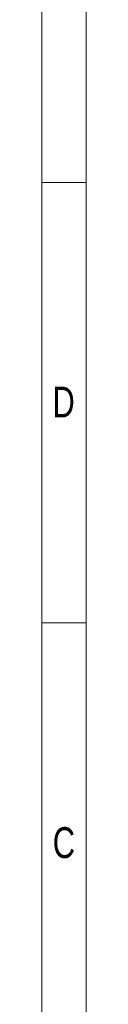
# Model space of a CAD drawing. Header units: millimetres. Extents: x 0 to 594, y 0 to 424.
# Tile 14 of 15: x 589 to 594, y 116 to 231. Entities that reach past the tile are written whole.
import ezdxf

# ---------------------------------------------------------------- set-up
doc = ezdxf.new("R2010")
doc.units = ezdxf.units.MM
doc.header["$LTSCALE"] = 0.25
doc.styles.add('SLDTEXTSTYLE3', font='TXT', dxfattribs={"width": 0.75})

# ---------------------------------------------------------------- blocks, each defined once
blk = doc.blocks.new('cajetin')
at = {"color": 7, "linetype": 'Continuous', "lineweight": 18}
for p, q in [((861, 615), (861, 0)), ((853.5, 607.5), (853.5, 7.5)), ((853.5, 307.5), (861, 307.5)), ((853.5, 307.5), (853.5, 307.5)), ((853.5, 232.5), (861, 232.5))]:
    blk.add_line(p, q, dxfattribs=at)
at = {"color": 7, "linetype": 'Continuous', "lineweight": 0, "char_height": 5.25, "attachment_point": 2, "style": 'SLDTEXTSTYLE3'}
for s, insert in [('D', (857.18, 272.74)), ('C', (857.23, 197.74))]:
    blk.add_mtext(s, dxfattribs=dict(at, insert=insert))

msp = doc.modelspace()

# ---------------------------------------------------------------- block references
at = {"xscale": 0.689895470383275, "yscale": 0.689895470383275, "zscale": 0.689895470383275}
msp.add_blockref('cajetin', (0, 0), dxfattribs=at)

doc.saveas('drawing.dxf')
